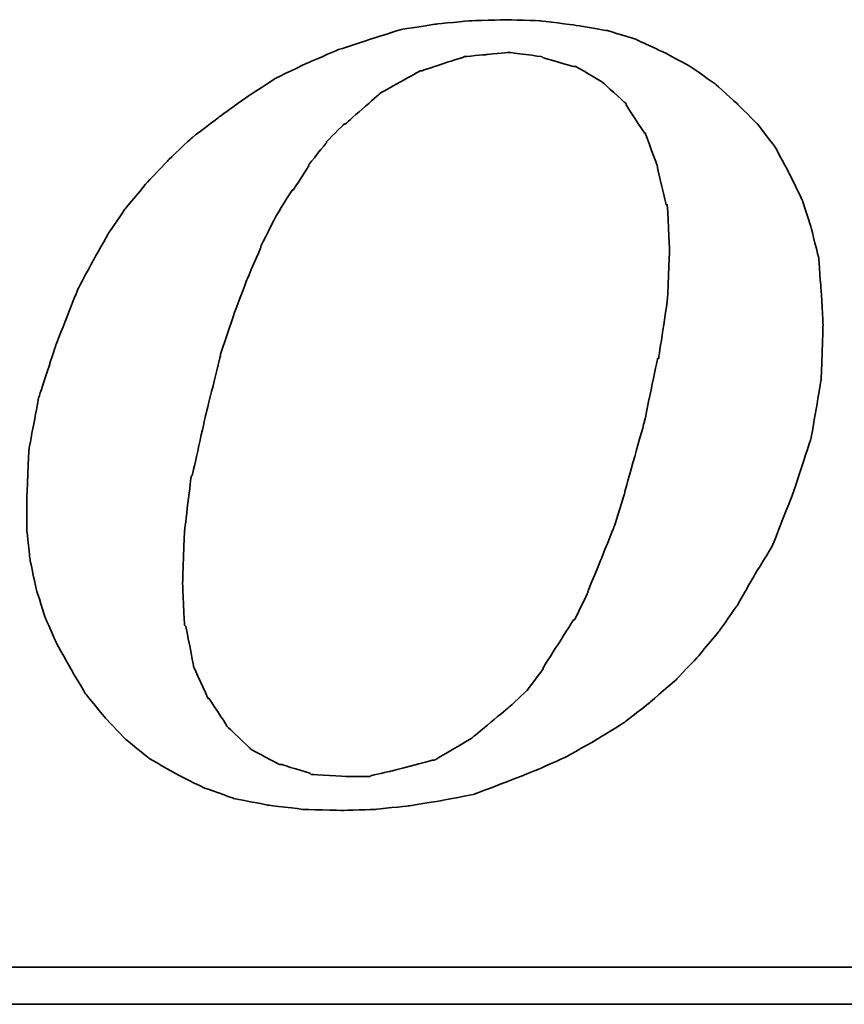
# Model space of a CAD drawing. Header units: millimetres. Extents: x 8 to 529, y 592 to 778.
# Tile 46 of 52: x 418 to 426, y 649 to 658. Entities that reach past the tile are written whole.
import ezdxf

# ---------------------------------------------------------------- set-up
doc = ezdxf.new("R2010")
doc.units = ezdxf.units.MM
doc.layers.add('DIM', color=4, linetype='Continuous')
doc.layers.add('layer 1', color=7, linetype='Continuous')

# ---------------------------------------------------------------- blocks, each defined once
blk = doc.blocks.new('TBI MOTION logo(完整正式版)')
at = {"layer": 'layer 1', "color": 22, "lineweight": 35}
for points, knots in [([(35.79625, -6.98375), (35.79625, -6.98375), (36.23125, -7.43875), (36.23125, -7.43875), (36.23125, -7.43875), (36.23125, -7.43875), (36.75625, -7.87125), (36.75625, -7.87125), (36.75625, -7.87125), (36.75625, -7.87125), (37.33125, -8.20375), (37.33125, -8.20375), (37.33125, -8.20375), (37.33125, -8.20375), (37.95625, -8.51875), (37.95625, -8.51875), (37.95625, -8.51875), (37.95625, -8.51875), (38.62625, -8.75875), (38.62625, -8.75875), (38.62625, -8.75875), (38.62625, -8.75875), (39.37125, -8.90375), (39.37125, -8.90375), (39.37125, -8.90375), (39.37125, -8.90375), (40.14125, -8.99875), (40.14125, -8.99875), (40.14125, -8.99875), (40.14125, -8.99875), (41.02625, -9.02375), (41.02625, -9.02375), (41.02625, -9.02375), (41.02625, -9.02375), (41.74625, -8.99875), (41.74625, -8.99875), (41.74625, -8.99875), (41.74625, -8.99875), (42.46625, -8.92375), (42.46625, -8.92375), (42.46625, -8.92375), (42.46625, -8.92375), (43.21125, -8.80625), (43.21125, -8.80625), (43.21125, -8.80625), (43.21125, -8.80625), (43.93125, -8.66375), (43.93125, -8.66375), (43.93125, -8.66375), (43.93125, -8.66375), (44.62625, -8.39875), (44.62625, -8.39875), (44.62625, -8.39875), (44.62625, -8.39875), (45.29625, -8.13375), (45.29625, -8.13375), (45.29625, -8.13375), (45.29625, -8.13375), (45.94625, -7.84375), (45.94625, -7.84375), (45.94625, -7.84375), (45.94625, -7.84375), (46.61625, -7.46375), (46.61625, -7.46375), (46.61625, -7.46375), (46.61625, -7.46375), (47.24125, -7.07875), (47.24125, -7.07875), (47.24125, -7.07875), (47.24125, -7.07875), (47.81625, -6.62375), (47.81625, -6.62375), (47.81625, -6.62375), (47.81625, -6.62375), (48.36875, -6.14375), (48.36875, -6.14375), (48.36875, -6.14375), (48.36875, -6.14375), (48.84625, -5.64125), (48.84625, -5.64125), (48.84625, -5.64125), (48.84625, -5.64125), (49.32625, -5.06375), (49.32625, -5.06375), (49.32625, -5.06375), (49.32625, -5.06375), (49.71125, -4.51374), (49.71125, -4.51374), (49.71125, -4.51374), (49.71125, -4.51374), (50.09625, -3.83874), (50.09625, -3.83874), (50.09625, -3.83874), (50.09625, -3.83874), (50.48125, -3.21374), (50.48125, -3.21374), (50.48125, -3.21374), (50.48125, -3.21374), (50.96125, -1.99125), (50.96125, -1.99125), (50.96125, -1.99125), (50.96125, -1.99125), (51.34375, -0.81875), (51.34375, -0.81875), (51.34375, -0.81875), (51.34375, -0.81875), (51.56125, 0.45624), (51.56125, 0.45624), (51.56125, 0.45624), (51.56125, 0.45624), (51.60625, 1.67624), (51.60625, 1.67624), (51.60625, 1.67624), (51.60625, 1.67624), (51.56125, 2.44625), (51.56125, 2.44625), (51.56125, 2.44625), (51.56125, 2.44625), (51.51125, 3.14125), (51.51125, 3.14125), (51.51125, 3.14125), (51.51125, 3.14125), (51.34375, 3.81125), (51.34375, 3.81125), (51.34375, 3.81125), (51.34375, 3.81125), (51.15125, 4.41125), (51.15125, 4.41125), (51.15125, 4.41125), (51.15125, 4.41125), (50.86125, 5.01125), (50.86125, 5.01125), (50.86125, 5.01125), (50.86125, 5.01125), (50.55125, 5.58875), (50.55125, 5.58875), (50.55125, 5.58875), (50.55125, 5.58875), (50.16625, 6.09125), (50.16625, 6.09125), (50.16625, 6.09125), (50.16625, 6.09125), (49.71125, 6.54875), (49.71125, 6.54875), (49.71125, 6.54875), (49.71125, 6.54875), (49.23125, 6.98125), (49.23125, 6.98125), (49.23125, 6.98125), (49.23125, 6.98125), (48.67875, 7.36625), (48.67875, 7.36625), (48.67875, 7.36625), (48.67875, 7.36625), (48.10375, 7.67625), (48.10375, 7.67625), (48.10375, 7.67625), (48.10375, 7.67625), (47.48125, 7.96375), (47.48125, 7.96375), (47.48125, 7.96375), (47.48125, 7.96375), (46.85625, 8.15625), (46.85625, 8.15625), (46.85625, 8.15625), (46.85625, 8.15625), (46.13625, 8.27624), (46.13625, 8.27624), (46.13625, 8.27624), (46.13625, 8.27624), (45.39125, 8.37125), (45.39125, 8.37125), (45.39125, 8.37125), (45.39125, 8.37125), (44.62625, 8.39624), (44.62625, 8.39624), (44.62625, 8.39624), (44.62625, 8.39624), (43.83625, 8.37125), (43.83625, 8.37125), (43.83625, 8.37125), (43.83625, 8.37125), (43.09125, 8.30125), (43.09125, 8.30125), (43.09125, 8.30125), (43.09125, 8.30125), (42.32125, 8.18125), (42.32125, 8.18125), (42.32125, 8.18125), (42.32125, 8.18125), (41.62875, 7.96375), (41.62875, 7.96375), (41.62875, 7.96375), (41.62875, 7.96375), (40.90625, 7.72625), (40.90625, 7.72625), (40.90625, 7.72625), (40.90625, 7.72625), (40.23624, 7.43625), (40.23624, 7.43625), (40.23624, 7.43625), (40.23624, 7.43625), (39.54124, 7.10125), (39.54124, 7.10125), (39.54124, 7.10125), (39.54124, 7.10125), (38.91625, 6.69125), (38.91625, 6.69125), (38.91625, 6.69125), (38.91625, 6.69125), (38.31625, 6.26125), (38.31625, 6.26125), (38.31625, 6.26125), (38.31625, 6.26125), (37.69125, 5.78125), (37.69125, 5.78125), (37.69125, 5.78125), (37.69125, 5.78125), (37.18625, 5.30125), (37.18625, 5.30125), (37.18625, 5.30125), (37.18625, 5.30125), (36.70625, 4.79624), (36.70625, 4.79624), (36.70625, 4.79624), (36.70625, 4.79624), (36.23125, 4.22125), (36.23125, 4.22125), (36.23125, 4.22125), (36.23125, 4.22125), (35.87124, 3.69375), (35.87124, 3.69375), (35.87124, 3.69375), (35.87124, 3.69375), (35.53125, 3.09125), (35.53125, 3.09125), (35.53125, 3.09125), (35.53125, 3.09125), (35.19875, 2.47125), (35.19875, 2.47125), (35.19875, 2.47125), (35.19875, 2.47125), (34.71625, 1.24625), (34.71625, 1.24625), (34.71625, 1.24625), (34.71625, 1.24625), (34.33125, 0.06874), (34.33125, 0.06874), (34.33125, 0.06874), (34.33125, 0.06874), (34.11625, -1.07875), (34.11625, -1.07875), (34.11625, -1.07875), (34.11625, -1.07875), (34.07125, -2.15875), (34.07125, -2.15875), (34.07125, -2.15875), (34.07125, -2.15875), (34.07125, -2.85375), (34.07125, -2.85375), (34.07125, -2.85375), (34.07125, -2.85375), (34.14125, -3.50375), (34.14125, -3.50375), (34.14125, -3.50375), (34.14125, -3.50375), (34.28625, -4.17375), (34.28625, -4.17375), (34.28625, -4.17375), (34.28625, -4.17375), (34.47625, -4.77624), (34.47625, -4.77624), (34.47625, -4.77624), (34.47625, -4.77624), (34.71625, -5.32625), (34.71625, -5.32625), (34.71625, -5.32625), (34.71625, -5.32625), (35.05375, -5.92875), (35.05375, -5.92875), (35.05375, -5.92875), (35.05375, -5.92875), (35.36375, -6.45375), (35.36375, -6.45375), (35.36375, -6.45375), (35.36375, -6.45375), (35.79625, -6.98375), (35.79625, -6.98375)], [0, 0, 0, 0, 0.01388889, 0.01388889, 0.01388889, 0.0138889, 0.02777778, 0.02777778, 0.02777778, 0.02777779, 0.04166667, 0.04166667, 0.04166667, 0.04166668, 0.05555556, 0.05555556, 0.05555556, 0.05555557, 0.06944444, 0.06944444, 0.06944444, 0.06944445, 0.08333333, 0.08333333, 0.08333333, 0.08333334, 0.09722222, 0.09722222, 0.09722222, 0.09722223, 0.11111111, 0.11111111, 0.11111111, 0.11111112, 0.125, 0.125, 0.125, 0.12500001, 0.13888889, 0.13888889, 0.13888889, 0.1388889, 0.15277778, 0.15277778, 0.15277778, 0.15277779, 0.16666667, 0.16666667, 0.16666667, 0.16666668, 0.18055556, 0.18055556, 0.18055556, 0.18055557, 0.19444444, 0.19444444, 0.19444444, 0.19444445, 0.20833333, 0.20833333, 0.20833333, 0.20833334, 0.22222222, 0.22222222, 0.22222222, 0.22222223, 0.23611111, 0.23611111, 0.23611111, 0.23611112, 0.25, 0.25, 0.25, 0.25000001, 0.26388889, 0.26388889, 0.26388889, 0.2638889, 0.27777778, 0.27777778, 0.27777778, 0.27777779, 0.29166667, 0.29166667, 0.29166667, 0.29166668, 0.30555556, 0.30555556, 0.30555556, 0.30555557, 0.31944444, 0.31944444, 0.31944444, 0.31944445, 0.33333333, 0.33333333, 0.33333333, 0.33333334, 0.34722222, 0.34722222, 0.34722222, 0.34722223, 0.36111111, 0.36111111, 0.36111111, 0.36111112, 0.375, 0.375, 0.375, 0.37500001, 0.38888889, 0.38888889, 0.38888889, 0.3888889, 0.40277778, 0.40277778, 0.40277778, 0.40277779, 0.41666667, 0.41666667, 0.41666667, 0.41666668, 0.43055556, 0.43055556, 0.43055556, 0.43055557, 0.44444444, 0.44444444, 0.44444444, 0.44444445, 0.45833333, 0.45833333, 0.45833333, 0.45833334, 0.47222222, 0.47222222, 0.47222222, 0.47222223, 0.48611111, 0.48611111, 0.48611111, 0.48611112, 0.5, 0.5, 0.5, 0.50000001, 0.51388889, 0.51388889, 0.51388889, 0.5138889, 0.52777778, 0.52777778, 0.52777778, 0.52777779, 0.54166667, 0.54166667, 0.54166667, 0.54166668, 0.55555556, 0.55555556, 0.55555556, 0.55555557, 0.56944444, 0.56944444, 0.56944444, 0.56944445, 0.58333333, 0.58333333, 0.58333333, 0.58333334, 0.59722222, 0.59722222, 0.59722222, 0.59722223, 0.61111111, 0.61111111, 0.61111111, 0.61111112, 0.625, 0.625, 0.625, 0.62500001, 0.63888889, 0.63888889, 0.63888889, 0.6388889, 0.65277778, 0.65277778, 0.65277778, 0.65277779, 0.66666667, 0.66666667, 0.66666667, 0.66666668, 0.68055556, 0.68055556, 0.68055556, 0.68055557, 0.69444444, 0.69444444, 0.69444444, 0.69444445, 0.70833333, 0.70833333, 0.70833333, 0.70833334, 0.72222222, 0.72222222, 0.72222222, 0.72222223, 0.73611111, 0.73611111, 0.73611111, 0.73611112, 0.75, 0.75, 0.75, 0.75000001, 0.76388889, 0.76388889, 0.76388889, 0.7638889, 0.77777778, 0.77777778, 0.77777778, 0.77777779, 0.79166667, 0.79166667, 0.79166667, 0.79166668, 0.80555556, 0.80555556, 0.80555556, 0.80555557, 0.81944444, 0.81944444, 0.81944444, 0.81944445, 0.83333333, 0.83333333, 0.83333333, 0.83333334, 0.84722222, 0.84722222, 0.84722222, 0.84722223, 0.86111111, 0.86111111, 0.86111111, 0.86111112, 0.875, 0.875, 0.875, 0.87500001, 0.88888889, 0.88888889, 0.88888889, 0.8888889, 0.90277778, 0.90277778, 0.90277778, 0.90277779, 0.91666667, 0.91666667, 0.91666667, 0.91666668, 0.93055556, 0.93055556, 0.93055556, 0.93055557, 0.94444444, 0.94444444, 0.94444444, 0.94444445, 0.95833333, 0.95833333, 0.95833333, 0.95833334, 0.97222222, 0.97222222, 0.97222222, 0.97222223, 0.98611111, 0.98611111, 0.98611111, 0.98611112, 1, 1, 1, 1]), ([(38.33875, 1.03124), (38.33875, 1.03124), (38.62625, 1.89625), (38.62625, 1.89625), (38.62625, 1.89625), (38.62625, 1.89625), (38.91625, 2.66375), (38.91625, 2.66375), (38.91625, 2.66375), (38.91625, 2.66375), (39.22625, 3.38125), (39.22625, 3.38125), (39.22625, 3.38125), (39.22625, 3.38125), (39.22625, 3.40624), (39.22625, 3.40624), (39.22625, 3.40624), (39.22625, 3.40624), (39.56124, 4.07624), (39.56124, 4.07624), (39.56124, 4.07624), (39.56124, 4.07624), (39.92125, 4.65125), (39.92125, 4.65125), (39.92125, 4.65125), (39.92125, 4.65125), (39.94625, 4.65125), (39.94625, 4.65125), (39.94625, 4.65125), (39.94625, 4.65125), (40.28125, 5.17875), (40.28125, 5.17875), (40.28125, 5.17875), (40.28125, 5.17875), (40.28125, 5.20375), (40.28125, 5.20375), (40.28125, 5.20375), (40.28125, 5.20375), (40.66875, 5.68625), (40.66875, 5.68625), (40.66875, 5.68625), (40.66875, 5.68625), (40.66875, 5.70625), (40.66875, 5.70625), (40.66875, 5.70625), (40.66875, 5.70625), (41.05124, 6.09125), (41.05124, 6.09125), (41.05124, 6.09125), (41.05124, 6.09125), (41.07625, 6.09125), (41.07625, 6.09125), (41.07625, 6.09125), (41.07625, 6.09125), (41.84125, 6.76625), (41.84125, 6.76625), (41.84125, 6.76625), (41.84125, 6.76625), (41.86625, 6.78625), (41.86625, 6.78625), (41.86625, 6.78625), (41.86625, 6.78625), (42.73125, 7.26624), (42.73125, 7.26624), (42.73125, 7.26624), (42.73125, 7.26624), (42.75625, 7.26624), (42.75625, 7.26624), (42.75625, 7.26624), (42.75625, 7.26624), (43.18625, 7.41125), (43.18625, 7.41125), (43.18625, 7.41125), (43.18625, 7.41125), (43.64125, 7.55625), (43.64125, 7.55625), (43.64125, 7.55625), (43.64125, 7.55625), (43.66625, 7.55625), (43.66625, 7.55625), (43.66625, 7.55625), (43.66625, 7.55625), (43.69125, 7.58124), (43.69125, 7.58124), (43.69125, 7.58124), (43.69125, 7.58124), (44.19125, 7.62625), (44.19125, 7.62625), (44.19125, 7.62625), (44.19125, 7.62625), (44.67125, 7.67625), (44.67125, 7.67625), (44.67125, 7.67625), (44.67125, 7.67625), (44.69625, 7.67625), (44.69625, 7.67625), (44.69625, 7.67625), (44.69625, 7.67625), (45.41875, 7.58124), (45.41875, 7.58124), (45.41875, 7.58124), (45.41875, 7.58124), (45.44125, 7.55625), (45.44125, 7.55625), (45.44125, 7.55625), (45.44125, 7.55625), (46.11125, 7.36625), (46.11125, 7.36625), (46.11125, 7.36625), (46.11125, 7.36625), (46.13625, 7.36625), (46.13625, 7.36625), (46.13625, 7.36625), (46.13625, 7.36625), (46.15875, 7.36625), (46.15875, 7.36625), (46.15875, 7.36625), (46.15875, 7.36625), (46.73625, 7.02624), (46.73625, 7.02624), (46.73625, 7.02624), (46.73625, 7.02624), (46.76125, 7.00624), (46.76125, 7.00624), (46.76125, 7.00624), (46.76125, 7.00624), (47.24125, 6.57124), (47.24125, 6.57124), (47.24125, 6.57124), (47.24125, 6.57124), (47.26625, 6.54875), (47.26625, 6.54875), (47.26625, 6.54875), (47.26625, 6.54875), (47.26625, 6.52375), (47.26625, 6.52375), (47.26625, 6.52375), (47.26625, 6.52375), (47.67375, 5.89875), (47.67375, 5.89875), (47.67375, 5.89875), (47.67375, 5.89875), (47.69625, 5.89875), (47.69625, 5.89875), (47.69625, 5.89875), (47.69625, 5.89875), (47.69625, 5.87625), (47.69625, 5.87625), (47.69625, 5.87625), (47.69625, 5.87625), (47.96125, 5.15625), (47.96125, 5.15625), (47.96125, 5.15625), (47.96125, 5.15625), (47.96125, 5.13125), (47.96125, 5.13125), (47.96125, 5.13125), (47.96125, 5.13125), (48.15125, 4.31875), (48.15125, 4.31875), (48.15125, 4.31875), (48.15125, 4.31875), (48.17625, 4.31875), (48.17625, 4.31875), (48.17625, 4.31875), (48.17625, 4.31875), (48.17625, 4.29125), (48.17625, 4.29125), (48.17625, 4.29125), (48.17625, 4.29125), (48.22625, 3.33125), (48.22625, 3.33125), (48.22625, 3.33125), (48.22625, 3.33125), (48.22625, 3.30875), (48.22625, 3.30875), (48.22625, 3.30875), (48.22625, 3.30875), (48.17625, 2.20624), (48.17625, 2.20624), (48.17625, 2.20624), (48.17625, 2.20624), (48.17625, 2.18124), (48.17625, 2.18124), (48.17625, 2.18124), (48.17625, 2.18124), (47.98375, 0.93624), (47.98375, 0.93624), (47.98375, 0.93624), (47.98375, 0.93624), (47.96125, 0.93624), (47.96125, 0.93624), (47.96125, 0.93624), (47.96125, 0.93624), (47.67375, -0.45874), (47.67375, -0.45874), (47.67375, -0.45874), (47.67375, -0.45874), (47.24125, -1.99125), (47.24125, -1.99125), (47.24125, -1.99125), (47.24125, -1.99125), (47.24125, -2.01874), (47.24125, -2.01874), (47.24125, -2.01874), (47.24125, -2.01874), (47.00125, -2.78375), (47.00125, -2.78375), (47.00125, -2.78375), (47.00125, -2.78375), (46.71125, -3.50375), (46.71125, -3.50375), (46.71125, -3.50375), (46.71125, -3.50375), (46.42625, -4.19875), (46.42625, -4.19875), (46.42625, -4.19875), (46.42625, -4.19875), (46.42625, -4.22375), (46.42625, -4.22375), (46.42625, -4.22375), (46.42625, -4.22375), (46.13625, -4.82374), (46.13625, -4.82374), (46.13625, -4.82374), (46.13625, -4.82374), (46.11125, -4.82374), (46.11125, -4.82374), (46.11125, -4.82374), (46.11125, -4.82374), (45.77625, -5.35125), (45.77625, -5.35125), (45.77625, -5.35125), (45.77625, -5.35125), (45.44125, -5.87875), (45.44125, -5.87875), (45.44125, -5.87875), (45.44125, -5.87875), (45.44125, -5.90375), (45.44125, -5.90375), (45.44125, -5.90375), (45.44125, -5.90375), (45.10625, -6.35875), (45.10625, -6.35875), (45.10625, -6.35875), (45.10625, -6.35875), (45.08125, -6.38375), (45.08125, -6.38375), (45.08125, -6.38375), (45.08125, -6.38375), (44.69625, -6.74375), (44.69625, -6.74375), (44.69625, -6.74375), (44.69625, -6.74375), (43.88375, -7.41625), (43.88375, -7.41625), (43.88375, -7.41625), (43.88375, -7.41625), (43.85625, -7.43875), (43.85625, -7.43875), (43.85625, -7.43875), (43.85625, -7.43875), (43.04125, -7.91875), (43.04125, -7.91875), (43.04125, -7.91875), (43.04125, -7.91875), (43.01625, -7.91875), (43.01625, -7.91875), (43.01625, -7.91875), (43.01625, -7.91875), (42.99625, -7.91875), (42.99625, -7.91875), (42.99625, -7.91875), (42.99625, -7.91875), (42.08125, -8.15875), (42.08125, -8.15875), (42.08125, -8.15875), (42.08125, -8.15875), (41.65125, -8.25625), (41.65125, -8.25625), (41.65125, -8.25625), (41.65125, -8.25625), (41.62875, -8.27875), (41.62875, -8.27875), (41.62875, -8.27875), (41.62875, -8.27875), (41.60125, -8.27875), (41.60125, -8.27875), (41.60125, -8.27875), (41.60125, -8.27875), (41.12125, -8.27875), (41.12125, -8.27875), (41.12125, -8.27875), (41.12125, -8.27875), (40.35624, -8.23125), (40.35624, -8.23125), (40.35624, -8.23125), (40.35624, -8.23125), (40.33125, -8.23125), (40.33125, -8.23125), (40.33125, -8.23125), (40.33125, -8.23125), (40.30625, -8.20375), (40.30625, -8.20375), (40.30625, -8.20375), (40.30625, -8.20375), (39.68375, -8.01375), (39.68375, -8.01375), (39.68375, -8.01375), (39.68375, -8.01375), (39.66124, -8.01375), (39.66124, -8.01375), (39.66124, -8.01375), (39.66124, -8.01375), (39.63625, -8.01375), (39.63625, -8.01375), (39.63625, -8.01375), (39.63625, -8.01375), (39.01125, -7.67875), (39.01125, -7.67875), (39.01125, -7.67875), (39.01125, -7.67875), (38.98875, -7.65375), (38.98875, -7.65375), (38.98875, -7.65375), (38.98875, -7.65375), (38.48625, -7.17375), (38.48625, -7.17375), (38.48625, -7.17375), (38.48625, -7.17375), (38.45875, -7.14875), (38.45875, -7.14875), (38.45875, -7.14875), (38.45875, -7.14875), (38.45875, -7.12875), (38.45875, -7.12875), (38.45875, -7.12875), (38.45875, -7.12875), (38.07625, -6.54875), (38.07625, -6.54875), (38.07625, -6.54875), (38.07625, -6.54875), (38.05125, -6.54875), (38.05125, -6.54875), (38.05125, -6.54875), (38.05125, -6.54875), (38.05125, -6.52875), (38.05125, -6.52875), (38.05125, -6.52875), (38.05125, -6.52875), (37.74125, -5.85375), (37.74125, -5.85375), (37.74125, -5.85375), (37.74125, -5.85375), (37.74125, -5.82875), (37.74125, -5.82875), (37.74125, -5.82875), (37.74125, -5.82875), (37.57375, -4.96875), (37.57375, -4.96875), (37.57375, -4.96875), (37.57375, -4.96875), (37.54625, -4.94375), (37.54625, -4.94375), (37.54625, -4.94375), (37.54625, -4.94375), (37.50125, -4.03375), (37.50125, -4.03375), (37.50125, -4.03375), (37.50125, -4.03375), (37.50125, -4.00875), (37.50125, -4.00875), (37.50125, -4.00875), (37.50125, -4.00875), (37.54625, -2.85375), (37.54625, -2.85375), (37.54625, -2.85375), (37.54625, -2.85375), (37.69125, -1.65875), (37.69125, -1.65875), (37.69125, -1.65875), (37.69125, -1.65875), (37.71624, -1.63375), (37.71624, -1.63375), (37.71624, -1.63375), (37.71624, -1.63375), (38.00375, -0.33875), (38.00375, -0.33875), (38.00375, -0.33875), (38.00375, -0.33875), (38.33875, 1.00624), (38.33875, 1.00624), (38.33875, 1.00624), (38.33875, 1.00624), (38.33875, 1.03124), (38.33875, 1.03124)], [0, 0, 0, 0, 0.01010101, 0.01010101, 0.01010101, 0.01010102, 0.02020202, 0.02020202, 0.02020202, 0.02020203, 0.03030303, 0.03030303, 0.03030303, 0.03030304, 0.04040404, 0.04040404, 0.04040404, 0.04040405, 0.05050505, 0.05050505, 0.05050505, 0.05050506, 0.06060606, 0.06060606, 0.06060606, 0.06060607, 0.07070707, 0.07070707, 0.07070707, 0.07070708, 0.08080808, 0.08080808, 0.08080808, 0.08080809, 0.09090909, 0.09090909, 0.09090909, 0.0909091, 0.1010101, 0.1010101, 0.1010101, 0.10101011, 0.11111111, 0.11111111, 0.11111111, 0.11111112, 0.12121212, 0.12121212, 0.12121212, 0.12121213, 0.13131313, 0.13131313, 0.13131313, 0.13131314, 0.14141414, 0.14141414, 0.14141414, 0.14141415, 0.15151515, 0.15151515, 0.15151515, 0.15151516, 0.16161616, 0.16161616, 0.16161616, 0.16161617, 0.17171717, 0.17171717, 0.17171717, 0.17171718, 0.18181818, 0.18181818, 0.18181818, 0.18181819, 0.19191919, 0.19191919, 0.19191919, 0.1919192, 0.2020202, 0.2020202, 0.2020202, 0.20202021, 0.21212121, 0.21212121, 0.21212121, 0.21212122, 0.22222222, 0.22222222, 0.22222222, 0.22222223, 0.23232323, 0.23232323, 0.23232323, 0.23232324, 0.24242424, 0.24242424, 0.24242424, 0.24242425, 0.25252525, 0.25252525, 0.25252525, 0.25252526, 0.26262626, 0.26262626, 0.26262626, 0.26262627, 0.27272727, 0.27272727, 0.27272727, 0.27272728, 0.28282828, 0.28282828, 0.28282828, 0.28282829, 0.29292929, 0.29292929, 0.29292929, 0.2929293, 0.3030303, 0.3030303, 0.3030303, 0.30303031, 0.31313131, 0.31313131, 0.31313131, 0.31313132, 0.32323232, 0.32323232, 0.32323232, 0.32323233, 0.33333333, 0.33333333, 0.33333333, 0.33333334, 0.34343434, 0.34343434, 0.34343434, 0.34343435, 0.35353535, 0.35353535, 0.35353535, 0.35353536, 0.36363636, 0.36363636, 0.36363636, 0.36363637, 0.37373737, 0.37373737, 0.37373737, 0.37373738, 0.38383838, 0.38383838, 0.38383838, 0.38383839, 0.39393939, 0.39393939, 0.39393939, 0.3939394, 0.4040404, 0.4040404, 0.4040404, 0.40404041, 0.41414141, 0.41414141, 0.41414141, 0.41414142, 0.42424242, 0.42424242, 0.42424242, 0.42424243, 0.43434343, 0.43434343, 0.43434343, 0.43434344, 0.44444444, 0.44444444, 0.44444444, 0.44444445, 0.45454545, 0.45454545, 0.45454545, 0.45454546, 0.46464646, 0.46464646, 0.46464646, 0.46464647, 0.47474747, 0.47474747, 0.47474747, 0.47474748, 0.48484848, 0.48484848, 0.48484848, 0.48484849, 0.49494949, 0.49494949, 0.49494949, 0.4949495, 0.50505051, 0.50505051, 0.50505051, 0.50505052, 0.51515152, 0.51515152, 0.51515152, 0.51515153, 0.52525253, 0.52525253, 0.52525253, 0.52525254, 0.53535354, 0.53535354, 0.53535354, 0.53535355, 0.54545455, 0.54545455, 0.54545455, 0.54545456, 0.55555556, 0.55555556, 0.55555556, 0.55555557, 0.56565657, 0.56565657, 0.56565657, 0.56565658, 0.57575758, 0.57575758, 0.57575758, 0.57575759, 0.58585859, 0.58585859, 0.58585859, 0.5858586, 0.5959596, 0.5959596, 0.5959596, 0.59595961, 0.60606061, 0.60606061, 0.60606061, 0.60606062, 0.61616162, 0.61616162, 0.61616162, 0.61616163, 0.62626263, 0.62626263, 0.62626263, 0.62626264, 0.63636364, 0.63636364, 0.63636364, 0.63636365, 0.64646465, 0.64646465, 0.64646465, 0.64646466, 0.65656566, 0.65656566, 0.65656566, 0.65656567, 0.66666667, 0.66666667, 0.66666667, 0.66666668, 0.67676768, 0.67676768, 0.67676768, 0.67676769, 0.68686869, 0.68686869, 0.68686869, 0.6868687, 0.6969697, 0.6969697, 0.6969697, 0.69696971, 0.70707071, 0.70707071, 0.70707071, 0.70707072, 0.71717172, 0.71717172, 0.71717172, 0.71717173, 0.72727273, 0.72727273, 0.72727273, 0.72727274, 0.73737374, 0.73737374, 0.73737374, 0.73737375, 0.74747475, 0.74747475, 0.74747475, 0.74747476, 0.75757576, 0.75757576, 0.75757576, 0.75757577, 0.76767677, 0.76767677, 0.76767677, 0.76767678, 0.77777778, 0.77777778, 0.77777778, 0.77777779, 0.78787879, 0.78787879, 0.78787879, 0.7878788, 0.7979798, 0.7979798, 0.7979798, 0.79797981, 0.80808081, 0.80808081, 0.80808081, 0.80808082, 0.81818182, 0.81818182, 0.81818182, 0.81818183, 0.82828283, 0.82828283, 0.82828283, 0.82828284, 0.83838384, 0.83838384, 0.83838384, 0.83838385, 0.84848485, 0.84848485, 0.84848485, 0.84848486, 0.85858586, 0.85858586, 0.85858586, 0.85858587, 0.86868687, 0.86868687, 0.86868687, 0.86868688, 0.87878788, 0.87878788, 0.87878788, 0.87878789, 0.88888889, 0.88888889, 0.88888889, 0.8888889, 0.8989899, 0.8989899, 0.8989899, 0.89898991, 0.90909091, 0.90909091, 0.90909091, 0.90909092, 0.91919192, 0.91919192, 0.91919192, 0.91919193, 0.92929293, 0.92929293, 0.92929293, 0.92929294, 0.93939394, 0.93939394, 0.93939394, 0.93939395, 0.94949495, 0.94949495, 0.94949495, 0.94949496, 0.95959596, 0.95959596, 0.95959596, 0.95959597, 0.96969697, 0.96969697, 0.96969697, 0.96969698, 0.97979798, 0.97979798, 0.97979798, 0.97979799, 0.98989899, 0.98989899, 0.98989899, 0.989899, 1, 1, 1, 1]), ([(75.90875, -9.47875), (75.90875, -9.47875), (75.90875, -12.28625), (75.90875, -12.28625), (75.90875, -12.28625), (75.90875, -12.28625), (75.90875, -12.47875), (75.90875, -12.47875), (75.90875, -12.47875), (75.90875, -12.47875), (75.71625, -12.47875), (75.71625, -12.47875), (75.71625, -12.47875), (75.71625, -12.47875), (-88.32875, -12.47875), (-88.32875, -12.47875), (-88.32875, -12.47875), (-88.32875, -12.47875), (-88.32875, -13.29375), (-88.32875, -13.29375), (-88.32875, -13.29375), (-88.32875, -13.29375), (82.89125, -13.29375), (82.89125, -13.29375), (82.89125, -13.29375), (82.89125, -13.29375), (75.90875, -9.47875), (75.90875, -9.47875)], [0, 0, 0, 0, 0.14285714, 0.14285714, 0.14285714, 0.14285715, 0.28571429, 0.28571429, 0.28571429, 0.2857143, 0.42857143, 0.42857143, 0.42857143, 0.42857144, 0.57142857, 0.57142857, 0.57142857, 0.57142858, 0.71428571, 0.71428571, 0.71428571, 0.71428572, 0.85714286, 0.85714286, 0.85714286, 0.85714287, 1, 1, 1, 1])]:
    blk.add_open_spline(points, degree=3, knots=knots, dxfattribs=at)

msp = doc.modelspace()

# ---------------------------------------------------------------- block references
at = {"layer": 'DIM', "color": 7, "xscale": 0.4268962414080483, "yscale": 0.4268962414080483, "zscale": 0.4268962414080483}
msp.add_blockref('TBI MOTION logo(完整正式版)', (403.6751, 654.5414), dxfattribs=at)

doc.saveas('drawing.dxf')
